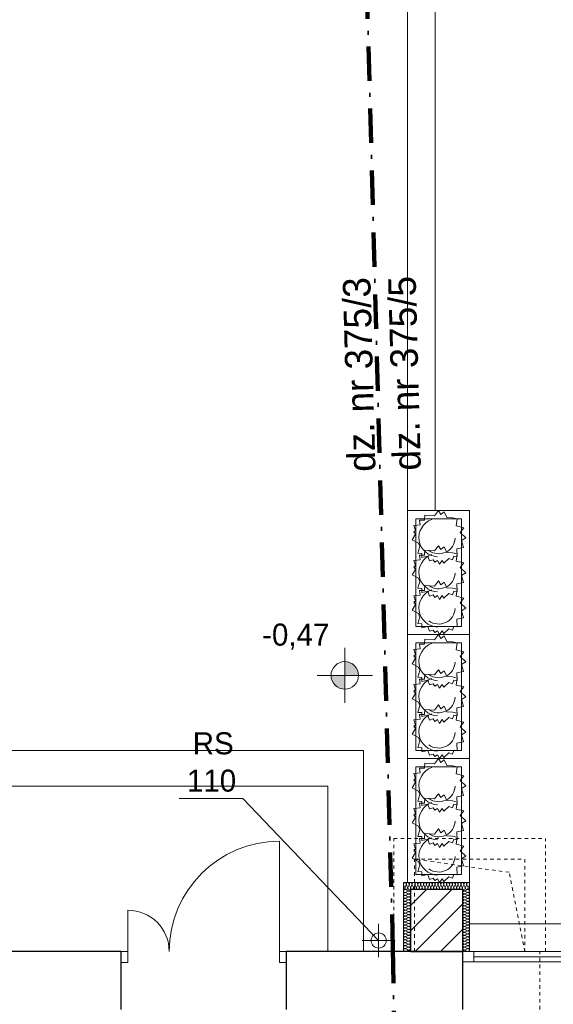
# Model space of a CAD drawing. Extents: x -220425 to -93252, y -20065 to 80294.
# Tile 80 of 103: x -129837 to -125964, y 2262 to 9408. Entities that reach past the tile are written whole.
import ezdxf

# ---------------------------------------------------------------- set-up
doc = ezdxf.new("R2010")
doc.units = 0
doc.header["$MEASUREMENT"] = 0
doc.linetypes.add('Hidden Line', pattern=[50, 25, -25])
doc.linetypes.add('Kreski i kropki', pattern=[450, 250, -100, 0, -100])
for name, color, linetype, lineweight, true_color in [('Arch ocieplenie_Nr_Pióra__24', 7, 'Continuous', 9, 0x029e21), ('Arch okna_Nr_Pióra__4', 7, 'Continuous', 9, 0x029e21), ('Arch wyposarzenie_Nr_Pióra__4', 7, 'Continuous', 9, 0x029e21)]:
    doc.layers.add(name, color=color, linetype=linetype, lineweight=lineweight, true_color=true_color)
for name, color, linetype, lineweight in [('Arch schody_Nr_Pióra__21', 7, 'Continuous', 9), ('Arch wyburzenia_Nr_Pióra__46', 5, 'Continuous', 13), ('Arch ściany nośne_Nr_Pióra__21', 7, 'Continuous', 9), ('Arch ściany nośne_Nr_Pióra__27', 7, 'Continuous', 30), ('INWENT KONST. DREWNIANA_Nr_Pióra__20', 1, 'Continuous', 100), ('INWENT OPISY_Nr_Pióra__21', 7, 'Continuous', 9), ('INWENT RURY SPUSTOWE_Nr_Pióra__21', 7, 'Continuous', 9), ('INWENT RZĘDNE_Nr_Pióra__21', 7, 'Continuous', 9), ('INWENT. DRZWI_Nr_Pióra__5', 7, 'Continuous', 13), ('INWENT.ŚCIANY_Nr_Pióra__1', 7, 'Continuous', 25), ('INWENT.ŚCIANY_Nr_Pióra__101', 8, 'Continuous', 13), ('INWENT.ŚCIANY_Nr_Pióra__5', 7, 'Continuous', 13), ('PODKŁAD', 252, 'Continuous', 35)]:
    doc.layers.add(name, color=color, linetype=linetype, lineweight=lineweight)
doc.styles.add('GENERATED_STYLE_2', font='txt')
doc.styles.add('GENERATED_STYLE_6', font='txt')

# ---------------------------------------------------------------- blocks, each defined once
blk = doc.blocks.new('parter')
at = {"layer": 'Arch ściany nośne_Nr_Pióra__21', "linetype": 'Continuous'}
h = blk.add_hatch(dxfattribs=at)
h.set_pattern_fill('Common_Brick', color=252, style=0, pattern_type=2)
h.set_pattern_definition([(45, (0, 0), (-91.92388, 91.92388), [])])
h.paths.add_polyline_path([(-190482.4, 2644.9), (-190482.4, 3094.9), (-190862.4, 3094.9), (-190862.4, 2644.9)], flags=0)
at = {"layer": 'INWENT RZĘDNE_Nr_Pióra__21', "linetype": 'Continuous'}
for points in [[(-191338.1, 4648.8), (-191238.1, 4648.8), (-191245.7, 4687.1), (-191267.4, 4719.5), (-191299.9, 4741.2), (-191338.1, 4748.8)], [(-191338.1, 4648.8), (-191438.1, 4648.8), (-191430.5, 4610.6), (-191408.8, 4578.1), (-191376.4, 4556.4), (-191338.1, 4548.8)]]:
    blk.add_hatch(color=252, dxfattribs=at).paths.add_polyline_path(points, flags=0)
at = {"layer": 'Arch ocieplenie_Nr_Pióra__24', "color": 252, "linetype": 'Continuous'}
for p, q in [((-190911.5, 3130), (-190902.8, 3109.8)), ((-190901.1, 3109.8), (-190892.4, 3130)), ((-190877.3, 3085), (-190897.5, 3094)), ((-190897.5, 3074.3), (-190877.3, 3083.2)), ((-190890.6, 3130), (-190882, 3109.8)), ((-190880.2, 3109.8), (-190871.5, 3130)), ((-190869.8, 3130), (-190861.1, 3109.8)), ((-190859.3, 3109.8), (-190850.6, 3130)), ((-190848.9, 3130), (-190840.2, 3109.8)), ((-190838.5, 3109.8), (-190829.8, 3130)), ((-190828, 3130), (-190819.3, 3109.8)), ((-190817.6, 3109.8), (-190808.9, 3130)), ((-190807.2, 3130), (-190798.5, 3109.8)), ((-190796.7, 3109.8), (-190788, 3130)), ((-190786.3, 3130), (-190777.6, 3109.8)), ((-190775.9, 3109.8), (-190767.2, 3130)), ((-190765.4, 3130), (-190756.7, 3109.8)), ((-190755, 3109.8), (-190746.3, 3130)), ((-190744.5, 3130), (-190735.9, 3109.8)), ((-190734.1, 3109.8), (-190725.4, 3130)), ((-190723.7, 3130), (-190715, 3109.8)), ((-190713.2, 3109.8), (-190704.6, 3130)), ((-190702.8, 3130), (-190694.1, 3109.8)), ((-190692.4, 3109.8), (-190683.7, 3130)), ((-190681.9, 3130), (-190673.3, 3109.8)), ((-190671.5, 3109.8), (-190662.8, 3130)), ((-190661.1, 3130), (-190652.4, 3109.8)), ((-190650.6, 3109.8), (-190642, 3130)), ((-190640.2, 3130), (-190631.5, 3109.8)), ((-190629.8, 3109.8), (-190621.1, 3130)), ((-190619.3, 3130), (-190610.6, 3109.8)), ((-190608.9, 3109.8), (-190600.2, 3130)), ((-190598.5, 3130), (-190589.8, 3109.8)), ((-190588, 3109.8), (-190579.3, 3130)), ((-190577.6, 3130), (-190568.9, 3109.8)), ((-190567.2, 3109.8), (-190558.5, 3130)), ((-190556.7, 3130), (-190548, 3109.8)), ((-190546.3, 3109.8), (-190537.6, 3130)), ((-190535.9, 3130), (-190527.2, 3109.8)), ((-190525.4, 3109.8), (-190516.7, 3130)), ((-190515, 3130), (-190506.3, 3109.8)), ((-190504.5, 3109.8), (-190495.9, 3130)), ((-190494.1, 3130), (-190485.4, 3109.8)), ((-190483.7, 3109.8), (-190475, 3130)), ((-190473.2, 3130), (-190464.6, 3109.8)), ((-190467.5, 3085), (-190447.3, 3094)), ((-190447.3, 3074.3), (-190467.5, 3083.2)), ((-190462.8, 3109.8), (-190454.1, 3130)), ((-190452.4, 3130), (-190443.7, 3109.8)), ((-190441.9, 3109.8), (-190433.3, 3130)), ((-190877.3, 3063.6), (-190897.5, 3072.5)), ((-190897.5, 3052.9), (-190877.3, 3061.8)), ((-190877.3, 3042.2), (-190897.5, 3051.1)), ((-190897.5, 3031.5), (-190877.3, 3040.4)), ((-190877.3, 3020.8), (-190897.5, 3029.7)), ((-190897.5, 3010), (-190877.3, 3019)), ((-190877.3, 2999.3), (-190897.5, 3008.2)), ((-190467.5, 3063.6), (-190447.3, 3072.5)), ((-190447.3, 3052.9), (-190467.5, 3061.8)), ((-190467.5, 3042.2), (-190447.3, 3051.1)), ((-190447.3, 3031.5), (-190467.5, 3040.4)), ((-190467.5, 3020.8), (-190447.3, 3029.7)), ((-190447.3, 3010), (-190467.5, 3019)), ((-190467.5, 2999.3), (-190447.3, 3008.2)), ((-190897.5, 2988.6), (-190877.3, 2997.5)), ((-190877.3, 2977.9), (-190897.5, 2986.8)), ((-190897.5, 2967.2), (-190877.3, 2976.1)), ((-190877.3, 2956.5), (-190897.5, 2965.4)), ((-190897.5, 2945.8), (-190877.3, 2954.7)), ((-190877.3, 2935), (-190897.5, 2944)), ((-190897.5, 2924.3), (-190877.3, 2933.2)), ((-190447.3, 2988.6), (-190467.5, 2997.5)), ((-190467.5, 2977.9), (-190447.3, 2986.8)), ((-190447.3, 2967.2), (-190467.5, 2976.1)), ((-190467.5, 2956.5), (-190447.3, 2965.4)), ((-190447.3, 2945.8), (-190467.5, 2954.7)), ((-190467.5, 2935), (-190447.3, 2944)), ((-190447.3, 2924.3), (-190467.5, 2933.2)), ((-190877.3, 2913.6), (-190897.5, 2922.5)), ((-190897.5, 2902.9), (-190877.3, 2911.8)), ((-190877.3, 2892.2), (-190897.5, 2901.1)), ((-190897.5, 2881.5), (-190877.3, 2890.4)), ((-190877.3, 2870.8), (-190897.5, 2879.7)), ((-190897.5, 2860), (-190877.3, 2869)), ((-190467.5, 2913.6), (-190447.3, 2922.5)), ((-190447.3, 2902.9), (-190467.5, 2911.8)), ((-190467.5, 2892.2), (-190447.3, 2901.1)), ((-190447.3, 2881.5), (-190467.5, 2890.4)), ((-190467.5, 2870.8), (-190447.3, 2879.7)), ((-190447.3, 2860), (-190467.5, 2869)), ((-190877.3, 2849.3), (-190897.5, 2858.2)), ((-190897.5, 2838.6), (-190877.3, 2847.5)), ((-190877.3, 2827.9), (-190897.5, 2836.8)), ((-190897.5, 2817.2), (-190877.3, 2826.1)), ((-190877.3, 2806.5), (-190897.5, 2815.4)), ((-190897.5, 2795.8), (-190877.3, 2804.7)), ((-190877.3, 2785), (-190897.5, 2794)), ((-190467.5, 2849.3), (-190447.3, 2858.2)), ((-190447.3, 2838.6), (-190467.5, 2847.5)), ((-190467.5, 2827.9), (-190447.3, 2836.8)), ((-190447.3, 2817.2), (-190467.5, 2826.1)), ((-190467.5, 2806.5), (-190447.3, 2815.4)), ((-190447.3, 2795.8), (-190467.5, 2804.7)), ((-190467.5, 2785), (-190447.3, 2794)), ((-190897.5, 2774.3), (-190877.3, 2783.2)), ((-190877.3, 2763.6), (-190897.5, 2772.5)), ((-190897.5, 2752.9), (-190877.3, 2761.8)), ((-190877.3, 2742.2), (-190897.5, 2751.1)), ((-190897.5, 2731.5), (-190877.3, 2740.4)), ((-190877.3, 2720.8), (-190897.5, 2729.7)), ((-190897.5, 2710), (-190877.3, 2719)), ((-190447.3, 2774.3), (-190467.5, 2783.2)), ((-190467.5, 2763.6), (-190447.3, 2772.5)), ((-190447.3, 2752.9), (-190467.5, 2761.8)), ((-190467.5, 2742.2), (-190447.3, 2751.1)), ((-190447.3, 2731.5), (-190467.5, 2740.4)), ((-190467.5, 2720.8), (-190447.3, 2729.7)), ((-190447.3, 2710), (-190467.5, 2719)), ((-190877.3, 2699.3), (-190897.5, 2708.2)), ((-190897.5, 2688.6), (-190877.3, 2697.5)), ((-190877.3, 2677.9), (-190897.5, 2686.8)), ((-190897.5, 2667.2), (-190877.3, 2676.1)), ((-190877.3, 2656.5), (-190897.5, 2665.4)), ((-190897.5, 2645.8), (-190877.3, 2654.7)), ((-190467.5, 2699.3), (-190447.3, 2708.2)), ((-190447.3, 2688.6), (-190467.5, 2697.5)), ((-190467.5, 2677.9), (-190447.3, 2686.8)), ((-190447.3, 2667.2), (-190467.5, 2676.1)), ((-190467.5, 2656.5), (-190447.3, 2665.4)), ((-190447.3, 2645.8), (-190467.5, 2654.7))]:
    blk.add_line(p, q, dxfattribs=at)
for centre, major_axis, ratio, start_param, end_param in [((-190901.9, 3134.2), (0, 10.6), 0.981276, 4.299595, 8.266775), ((-190881.1, 3134.2), (0, 10.6), 0.981276, 4.299595, 8.266775), ((-190860.2, 3134.2), (0, 10.6), 0.981276, 4.299595, 8.266775), ((-190839.3, 3134.2), (0, 10.6), 0.981276, 4.299595, 8.266775), ((-190818.5, 3134.2), (0, 10.6), 0.981276, 4.299595, 8.266775), ((-190797.6, 3134.2), (0, 10.6), 0.981276, 4.299595, 8.266775), ((-190776.7, 3134.2), (0, 10.6), 0.981276, 4.299595, 8.266775), ((-190755.9, 3134.2), (0, 10.6), 0.981276, 4.299595, 8.266775), ((-190735, 3134.2), (0, 10.6), 0.981276, 4.299595, 8.266775), ((-190714.1, 3134.2), (0, 10.6), 0.981276, 4.299595, 8.266775), ((-190693.3, 3134.2), (0, 10.6), 0.981276, 4.299595, 8.266775), ((-190672.4, 3134.2), (0, 10.6), 0.981276, 4.299595, 8.266775), ((-190651.5, 3134.2), (0, 10.6), 0.981276, 4.299595, 8.266775), ((-190630.6, 3134.2), (0, 10.6), 0.981276, 4.299595, 8.266775), ((-190609.8, 3134.2), (0, 10.6), 0.981276, 4.299595, 8.266775), ((-190588.9, 3134.2), (0, 10.6), 0.981276, 4.299595, 8.266775), ((-190568, 3134.2), (0, 10.6), 0.981276, 4.299595, 8.266775), ((-190547.2, 3134.2), (0, 10.6), 0.981276, 4.299595, 8.266775), ((-190526.3, 3134.2), (0, 10.6), 0.981276, 4.299595, 8.266775), ((-190505.4, 3134.2), (0, 10.6), 0.981276, 4.299595, 8.266775), ((-190484.6, 3134.2), (0, 10.6), 0.981276, 4.299595, 8.266775), ((-190463.7, 3134.2), (0, 10.6), 0.981276, 4.299595, 8.266775), ((-190442.8, 3134.2), (0, 10.6), 0.981276, 4.299595, 8.266775), ((-190901.7, 3084.1), (0, 10.7), 0.992498, 5.870392, 9.837571), ((-190901.7, 3062.7), (0, 10.7), 0.992498, 5.870392, 9.837571), ((-190912.4, 3105.5), (0, 10.6), 0.981276, 3.141593, 5.125182), ((-190891.5, 3105.5), (0, 10.6), 0.981276, 1.158004, 5.125183), ((-190870.6, 3105.5), (0, 10.6), 0.981276, 1.158004, 5.125183), ((-190873, 3094.9), (0, 10.7), 0.992498, 2.7288, 4.712389), ((-190873, 3073.4), (0, 10.7), 0.992498, 2.7288, 6.695979), ((-190849.8, 3105.5), (0, 10.6), 0.981276, 1.158004, 5.125183), ((-190828.9, 3105.5), (0, 10.6), 0.981276, 1.158004, 5.125183), ((-190808, 3105.5), (0, 10.6), 0.981276, 1.158004, 5.125183), ((-190787.2, 3105.5), (0, 10.6), 0.981276, 1.158004, 5.125183), ((-190766.3, 3105.5), (0, 10.6), 0.981276, 1.158004, 5.125183), ((-190745.4, 3105.5), (0, 10.6), 0.981276, 1.158004, 5.125183), ((-190724.6, 3105.5), (0, 10.6), 0.981276, 1.158004, 5.125183), ((-190703.7, 3105.5), (0, 10.6), 0.981276, 1.158004, 5.125183), ((-190682.8, 3105.5), (0, 10.6), 0.981276, 1.158004, 5.125183), ((-190661.9, 3105.5), (0, 10.6), 0.981276, 1.158004, 5.125183), ((-190641.1, 3105.5), (0, 10.6), 0.981276, 1.158004, 5.125183), ((-190620.2, 3105.5), (0, 10.6), 0.981276, 1.158004, 5.125183), ((-190599.3, 3105.5), (0, 10.6), 0.981276, 1.158004, 5.125183), ((-190578.5, 3105.5), (0, 10.6), 0.981276, 1.158004, 5.125183), ((-190557.6, 3105.5), (0, 10.6), 0.981276, 1.158004, 5.125183), ((-190536.7, 3105.5), (0, 10.6), 0.981276, 1.158004, 5.125183), ((-190515.9, 3105.5), (0, 10.6), 0.981276, 1.158004, 5.125183), ((-190495, 3105.5), (0, 10.6), 0.981276, 1.158004, 5.125183), ((-190474.1, 3105.5), (0, 10.6), 0.981276, 1.158004, 5.125183), ((-190471.7, 3073.4), (0, 10.7), 0.992498, 5.870392, 9.837571), ((-190471.7, 3094.9), (0, 10.7), 0.992498, 1.570796, 3.554385), ((-190453.3, 3105.5), (0, 10.6), 0.981276, 1.158004, 5.125183), ((-190443, 3084.1), (0, 10.7), 0.992498, 2.728799, 6.695979), ((-190443, 3062.7), (0, 10.7), 0.992498, 2.728799, 6.695979), ((-190432.4, 3105.5), (0, 10.6), 0.981276, 1.158004, 3.141593), ((-190901.7, 3041.3), (0, 10.7), 0.992498, 5.870392, 9.837571), ((-190901.7, 3019.9), (0, 10.7), 0.992498, 5.870392, 9.837571), ((-190901.7, 2998.4), (0, 10.7), 0.992498, 5.870392, 9.837571), ((-190873, 3052), (0, 10.7), 0.992498, 2.7288, 6.695979), ((-190873, 3030.6), (0, 10.7), 0.992498, 2.7288, 6.695979), ((-190873, 3009.1), (0, 10.7), 0.992498, 2.7288, 6.695979), ((-190471.7, 3052), (0, 10.7), 0.992498, 5.870392, 9.837571), ((-190471.7, 3030.6), (0, 10.7), 0.992498, 5.870392, 9.837571), ((-190471.7, 3009.1), (0, 10.7), 0.992498, 5.870392, 9.837571), ((-190443, 3041.3), (0, 10.7), 0.992498, 2.728799, 6.695979), ((-190443, 3019.9), (0, 10.7), 0.992498, 2.728799, 6.695979), ((-190443, 2998.4), (0, 10.7), 0.992498, 2.728799, 6.695979), ((-190901.7, 2977), (0, 10.7), 0.992498, 5.870392, 9.837571), ((-190901.7, 2955.6), (0, 10.7), 0.992498, 5.870392, 9.837571), ((-190901.7, 2934.1), (0, 10.7), 0.992498, 5.870392, 9.837571), ((-190873, 2987.7), (0, 10.7), 0.992498, 2.7288, 6.695979), ((-190873, 2966.3), (0, 10.7), 0.992498, 2.7288, 6.695979), ((-190873, 2944.9), (0, 10.7), 0.992498, 2.7288, 6.695979), ((-190873, 2923.4), (0, 10.7), 0.992498, 2.7288, 6.695979), ((-190471.7, 2987.7), (0, 10.7), 0.992498, 5.870392, 9.837571), ((-190471.7, 2966.3), (0, 10.7), 0.992498, 5.870392, 9.837571), ((-190471.7, 2944.9), (0, 10.7), 0.992498, 5.870392, 9.837571), ((-190471.7, 2923.4), (0, 10.7), 0.992498, 5.870392, 9.837571), ((-190443, 2977), (0, 10.7), 0.992498, 2.728799, 6.695979), ((-190443, 2955.6), (0, 10.7), 0.992498, 2.728799, 6.695979), ((-190443, 2934.1), (0, 10.7), 0.992498, 2.728799, 6.695979), ((-190901.7, 2912.7), (0, 10.7), 0.992498, 5.870392, 9.837571), ((-190901.7, 2891.3), (0, 10.7), 0.992498, 5.870392, 9.837571), ((-190901.7, 2869.9), (0, 10.7), 0.992498, 5.870392, 9.837571), ((-190901.7, 2848.4), (0, 10.7), 0.992498, 5.870392, 9.837571), ((-190873, 2902), (0, 10.7), 0.992498, 2.7288, 6.695979), ((-190873, 2880.6), (0, 10.7), 0.992498, 2.7288, 6.695979), ((-190873, 2859.1), (0, 10.7), 0.992498, 2.7288, 6.695979), ((-190471.7, 2902), (0, 10.7), 0.992498, 5.870392, 9.837571), ((-190471.7, 2880.6), (0, 10.7), 0.992498, 5.870392, 9.837571), ((-190471.7, 2859.1), (0, 10.7), 0.992498, 5.870392, 9.837571), ((-190443, 2912.7), (0, 10.7), 0.992498, 2.728799, 6.695979), ((-190443, 2891.3), (0, 10.7), 0.992498, 2.728799, 6.695979), ((-190443, 2869.9), (0, 10.7), 0.992498, 2.728799, 6.695979), ((-190443, 2848.4), (0, 10.7), 0.992498, 2.728799, 6.695979), ((-190901.7, 2827), (0, 10.7), 0.992498, 5.870392, 9.837571), ((-190901.7, 2805.6), (0, 10.7), 0.992498, 5.870392, 9.837571), ((-190901.7, 2784.1), (0, 10.7), 0.992498, 5.870392, 9.837571), ((-190873, 2837.7), (0, 10.7), 0.992498, 2.7288, 6.695979), ((-190873, 2816.3), (0, 10.7), 0.992498, 2.7288, 6.695979), ((-190873, 2794.9), (0, 10.7), 0.992498, 2.7288, 6.695979), ((-190471.7, 2837.7), (0, 10.7), 0.992498, 5.870392, 9.837571), ((-190471.7, 2816.3), (0, 10.7), 0.992498, 5.870392, 9.837571), ((-190471.7, 2794.9), (0, 10.7), 0.992498, 5.870392, 9.837571), ((-190443, 2827), (0, 10.7), 0.992498, 2.728799, 6.695979), ((-190443, 2805.6), (0, 10.7), 0.992498, 2.728799, 6.695979), ((-190443, 2784.1), (0, 10.7), 0.992498, 2.728799, 6.695979), ((-190901.7, 2762.7), (0, 10.7), 0.992498, 5.870392, 9.837571), ((-190901.7, 2741.3), (0, 10.7), 0.992498, 5.870392, 9.837571), ((-190901.7, 2719.9), (0, 10.7), 0.992498, 5.870392, 9.837571), ((-190873, 2773.4), (0, 10.7), 0.992498, 2.7288, 6.695979), ((-190873, 2752), (0, 10.7), 0.992498, 2.7288, 6.695979), ((-190873, 2730.6), (0, 10.7), 0.992498, 2.7288, 6.695979), ((-190873, 2709.1), (0, 10.7), 0.992498, 2.7288, 6.695979), ((-190471.7, 2773.4), (0, 10.7), 0.992498, 5.870392, 9.837571), ((-190471.7, 2752), (0, 10.7), 0.992498, 5.870392, 9.837571), ((-190471.7, 2730.6), (0, 10.7), 0.992498, 5.870392, 9.837571), ((-190471.7, 2709.1), (0, 10.7), 0.992498, 5.870392, 9.837571), ((-190443, 2762.7), (0, 10.7), 0.992498, 2.728799, 6.695979), ((-190443, 2741.3), (0, 10.7), 0.992498, 2.728799, 6.695979), ((-190443, 2719.9), (0, 10.7), 0.992498, 2.728799, 6.695979), ((-190901.7, 2698.4), (0, 10.7), 0.992498, 5.870392, 9.837571), ((-190901.7, 2677), (0, 10.7), 0.992498, 5.870392, 9.837571), ((-190901.7, 2655.6), (0, 10.7), 0.992498, 5.870392, 9.837571), ((-190873, 2687.7), (0, 10.7), 0.992498, 2.7288, 6.695979), ((-190873, 2666.3), (0, 10.7), 0.992498, 2.7288, 6.695979), ((-190873, 2644.9), (0, 10.7), 0.992498, 4.712389, 6.695979), ((-190471.7, 2687.7), (0, 10.7), 0.992498, 5.870392, 9.837571), ((-190471.7, 2666.3), (0, 10.7), 0.992498, 5.870392, 9.837571), ((-190471.7, 2644.9), (0, 10.7), 0.992498, 5.870392, 7.853982), ((-190443, 2698.4), (0, 10.7), 0.992498, 2.728799, 6.695979), ((-190443, 2677), (0, 10.7), 0.992498, 2.728799, 6.695979), ((-190443, 2655.6), (0, 10.7), 0.992498, 2.728799, 6.695979)]:
    blk.add_ellipse(centre, major_axis=major_axis, ratio=ratio, start_param=start_param, end_param=end_param, dxfattribs=at)
at = {"layer": 'Arch okna_Nr_Pióra__4', "color": 252, "linetype": 'Continuous'}
for p, q in [((-190432.4, 2844.9), (-188222.4, 2844.9)), ((-190482.4, 2644.9), (-188172.4, 2644.9)), ((-190402.4, 2569.9), (-190402.4, 2644.9)), ((-190402.4, 2607.4), (-188252.4, 2607.4)), ((-190482.4, 2569.9), (-188172.4, 2569.9))]:
    blk.add_line(p, q, dxfattribs=at)
at = {"layer": 'Arch schody_Nr_Pióra__21', "color": 252, "linetype": 'Continuous'}
for p, q in [((-190882.4, 10594.9), (-190882.4, 5844.9)), ((-190682.4, 10594.9), (-190682.4, 5844.9)), ((-190432.4, 5844.9), (-190882.4, 5844.9)), ((-190882.4, 5844.9), (-190882.4, 4944.9)), ((-190432.4, 4944.9), (-190432.4, 5844.9)), ((-190822.4, 5784.9), (-190822.4, 5004.9)), ((-190492.4, 5784.9), (-190822.4, 5784.9)), ((-190492.4, 5004.9), (-190492.4, 5784.9)), ((-190822.4, 5004.9), (-190492.4, 5004.9)), ((-190432.4, 4944.9), (-190882.4, 4944.9)), ((-190432.4, 4944.9), (-190882.4, 4944.9)), ((-190882.4, 4944.9), (-190882.4, 4044.9)), ((-190432.4, 4044.9), (-190432.4, 4944.9)), ((-190822.4, 4884.9), (-190822.4, 4104.9)), ((-190492.4, 4884.9), (-190822.4, 4884.9)), ((-190492.4, 4104.9), (-190492.4, 4884.9)), ((-190822.4, 4104.9), (-190492.4, 4104.9)), ((-190432.4, 4044.9), (-190882.4, 4044.9)), ((-190432.4, 4044.9), (-190882.4, 4044.9)), ((-190882.4, 4044.9), (-190882.4, 3144.9)), ((-190432.4, 3144.9), (-190432.4, 4044.9)), ((-190822.4, 3984.9), (-190822.4, 3204.9)), ((-190492.4, 3984.9), (-190822.4, 3984.9)), ((-190492.4, 3204.9), (-190492.4, 3984.9)), ((-190432.4, 3144.9), (-190882.4, 3144.9)), ((-190822.4, 3204.9), (-190492.4, 3204.9))]:
    blk.add_line(p, q, dxfattribs=at)
at = {"layer": 'Arch wyburzenia_Nr_Pióra__46', "color": 252, "linetype": 'Continuous'}
for p, q in [((-190912.4, 3144.9), (-190912.4, 2644.9)), ((-190432.4, 3144.9), (-190912.4, 3144.9)), ((-190432.4, 2644.9), (-190432.4, 3144.9))]:
    blk.add_line(p, q, dxfattribs=at)
at = {"layer": 'Arch wyposarzenie_Nr_Pióra__4', "color": 252, "linetype": 'Continuous'}
for p, q in [((-190760.5, 5783.3), (-190756.5, 5812.4)), ((-190756.5, 5812.4), (-190686.3, 5806.7)), ((-190686.3, 5806.7), (-190658.5, 5844.9)), ((-190658.5, 5844.9), (-190641.8, 5816.5)), ((-190641.8, 5816.5), (-190618.2, 5836)), ((-190618.2, 5836), (-190596.7, 5794.6)), ((-190596.7, 5794.6), (-190555.4, 5793.3)), ((-190555.4, 5793.3), (-190523.2, 5784.5)), ((-190836.8, 5736.8), (-190792.2, 5742.8)), ((-190824.9, 5699.4), (-190836.8, 5736.8)), ((-190797.2, 5776), (-190760.9, 5776.4)), ((-190792.2, 5742.8), (-190797.2, 5776)), ((-190760.9, 5776.4), (-190760.5, 5783.3)), ((-190523.2, 5784.5), (-190530.4, 5733.4)), ((-190530.4, 5733.4), (-190473.2, 5720)), ((-190473.2, 5720), (-190500.8, 5685.4)), ((-190848.3, 5633.8), (-190824.6, 5673)), ((-190837.3, 5691.8), (-190824.9, 5699.4)), ((-190824.6, 5673), (-190837.3, 5691.8)), ((-190500.8, 5685.4), (-190459, 5647.2)), ((-190459, 5647.2), (-190492.4, 5628)), ((-190803.6, 5608.4), (-190848.3, 5633.8)), ((-190807.3, 5535.3), (-190794.2, 5584.1)), ((-190794.2, 5584.1), (-190803.6, 5608.4)), ((-190686.3, 5552.2), (-190658.5, 5590.4)), ((-190658.5, 5590.4), (-190641.8, 5562.1)), ((-190641.8, 5562.1), (-190618.2, 5581.5)), ((-190618.2, 5581.5), (-190596.7, 5540.1)), ((-190476.3, 5578.1), (-190523.9, 5567.6)), ((-190492.4, 5628), (-190476.3, 5578.1)), ((-190778.6, 5534.6), (-190807.3, 5535.3)), ((-190797.2, 5521.6), (-190760.9, 5521.9)), ((-190792.2, 5488.4), (-190797.2, 5521.6)), ((-190779.2, 5504.8), (-190778.6, 5534.6)), ((-190734.9, 5514.6), (-190779.2, 5504.8)), ((-190760.9, 5521.9), (-190760.5, 5528.8)), ((-190760.5, 5528.8), (-190756.5, 5557.9)), ((-190756.5, 5557.9), (-190686.3, 5552.2)), ((-190723.1, 5479.3), (-190734.9, 5514.6)), ((-190596.7, 5540.1), (-190555.4, 5538.8)), ((-190545.8, 5514.1), (-190555.7, 5487.4)), ((-190555.4, 5538.8), (-190523.2, 5530)), ((-190522.6, 5511), (-190545.8, 5514.1)), ((-190523.2, 5530), (-190530.4, 5479)), ((-190523.9, 5567.6), (-190522.6, 5511)), ((-190837.3, 5437.3), (-190824.9, 5444.9)), ((-190824.6, 5418.5), (-190837.3, 5437.3)), ((-190836.8, 5482.4), (-190792.2, 5488.4)), ((-190824.9, 5444.9), (-190836.8, 5482.4)), ((-190696.5, 5487.3), (-190723.1, 5479.3)), ((-190685.4, 5469.8), (-190696.5, 5487.3)), ((-190665.2, 5482.1), (-190685.4, 5469.8)), ((-190649.7, 5455.4), (-190665.2, 5482.1)), ((-190631.6, 5482.3), (-190649.7, 5455.4)), ((-190618.6, 5463.5), (-190631.6, 5482.3)), ((-190582.4, 5496.8), (-190618.6, 5463.5)), ((-190555.7, 5487.4), (-190582.4, 5496.8)), ((-190530.4, 5479), (-190473.2, 5465.6)), ((-190473.2, 5465.6), (-190500.8, 5430.9)), ((-190500.8, 5430.9), (-190459, 5392.7)), ((-190848.3, 5379.4), (-190824.6, 5418.5)), ((-190803.6, 5354), (-190848.3, 5379.4)), ((-190459, 5392.7), (-190492.4, 5373.6)), ((-190492.4, 5373.6), (-190476.3, 5323.7)), ((-190807.3, 5280.8), (-190794.2, 5329.6)), ((-190794.2, 5329.6), (-190803.6, 5354)), ((-190760.5, 5272.7), (-190756.5, 5301.9)), ((-190756.5, 5301.9), (-190686.3, 5296.1)), ((-190686.3, 5296.1), (-190658.5, 5334.3)), ((-190658.5, 5334.3), (-190641.8, 5306)), ((-190641.8, 5306), (-190618.2, 5325.5)), ((-190618.2, 5325.5), (-190596.7, 5284)), ((-190476.3, 5323.7), (-190523.9, 5313.1)), ((-190523.9, 5313.1), (-190522.6, 5256.6)), ((-190836.8, 5226.3), (-190792.2, 5232.3)), ((-190824.9, 5188.8), (-190836.8, 5226.3)), ((-190778.6, 5280.1), (-190807.3, 5280.8)), ((-190797.2, 5265.5), (-190760.9, 5265.8)), ((-190792.2, 5232.3), (-190797.2, 5265.5)), ((-190779.2, 5250.4), (-190778.6, 5280.1)), ((-190734.9, 5260.1), (-190779.2, 5250.4)), ((-190760.9, 5265.8), (-190760.5, 5272.7)), ((-190723.1, 5224.8), (-190734.9, 5260.1)), ((-190696.5, 5232.8), (-190723.1, 5224.8)), ((-190685.4, 5215.3), (-190696.5, 5232.8)), ((-190665.2, 5227.7), (-190685.4, 5215.3)), ((-190649.7, 5200.9), (-190665.2, 5227.7)), ((-190631.6, 5227.8), (-190649.7, 5200.9)), ((-190618.6, 5209), (-190631.6, 5227.8)), ((-190582.4, 5242.4), (-190618.6, 5209)), ((-190596.7, 5284), (-190555.4, 5282.7)), ((-190555.7, 5232.9), (-190582.4, 5242.4)), ((-190545.8, 5259.7), (-190555.7, 5232.9)), ((-190555.4, 5282.7), (-190523.2, 5274)), ((-190522.6, 5256.6), (-190545.8, 5259.7)), ((-190523.2, 5274), (-190530.4, 5222.9)), ((-190530.4, 5222.9), (-190473.2, 5209.5)), ((-190848.3, 5123.3), (-190824.6, 5162.4)), ((-190837.3, 5181.2), (-190824.9, 5188.8)), ((-190824.6, 5162.4), (-190837.3, 5181.2)), ((-190473.2, 5209.5), (-190500.8, 5174.9)), ((-190500.8, 5174.9), (-190459, 5136.7)), ((-190803.6, 5097.9), (-190848.3, 5123.3)), ((-190794.2, 5073.6), (-190803.6, 5097.9)), ((-190459, 5136.7), (-190492.4, 5117.5)), ((-190492.4, 5117.5), (-190476.3, 5067.6)), ((-190807.3, 5024.7), (-190794.2, 5073.6)), ((-190778.6, 5024), (-190807.3, 5024.7)), ((-190779.2, 4994.3), (-190778.6, 5024)), ((-190734.9, 5004), (-190779.2, 4994.3)), ((-190723.1, 4968.8), (-190734.9, 5004)), ((-190545.8, 5003.6), (-190555.7, 4976.8)), ((-190522.6, 5000.5), (-190545.8, 5003.6)), ((-190476.3, 5067.6), (-190523.9, 5057)), ((-190523.9, 5057), (-190522.6, 5000.5)), ((-190696.5, 4976.7), (-190723.1, 4968.8)), ((-190685.4, 4959.2), (-190696.5, 4976.7)), ((-190686.3, 4906.7), (-190658.5, 4944.9)), ((-190665.2, 4971.6), (-190685.4, 4959.2)), ((-190649.7, 4944.9), (-190665.2, 4971.6)), ((-190658.5, 4944.9), (-190641.8, 4916.5)), ((-190631.6, 4971.7), (-190649.7, 4944.9)), ((-190641.8, 4916.5), (-190618.2, 4936)), ((-190618.6, 4952.9), (-190631.6, 4971.7)), ((-190582.4, 4986.3), (-190618.6, 4952.9)), ((-190618.2, 4936), (-190596.7, 4894.6)), ((-190555.7, 4976.8), (-190582.4, 4986.3)), ((-190797.2, 4876), (-190760.9, 4876.4)), ((-190792.2, 4842.8), (-190797.2, 4876)), ((-190760.9, 4876.4), (-190760.5, 4883.3)), ((-190760.5, 4883.3), (-190756.5, 4912.4)), ((-190756.5, 4912.4), (-190686.3, 4906.7)), ((-190596.7, 4894.6), (-190555.4, 4893.3)), ((-190555.4, 4893.3), (-190523.2, 4884.5)), ((-190523.2, 4884.5), (-190530.4, 4833.4)), ((-190837.3, 4791.8), (-190824.9, 4799.4)), ((-190824.6, 4773), (-190837.3, 4791.8)), ((-190836.8, 4836.8), (-190792.2, 4842.8)), ((-190824.9, 4799.4), (-190836.8, 4836.8)), ((-190530.4, 4833.4), (-190473.2, 4820)), ((-190473.2, 4820), (-190500.8, 4785.4)), ((-190848.3, 4733.8), (-190824.6, 4773)), ((-190803.6, 4708.4), (-190848.3, 4733.8)), ((-190500.8, 4785.4), (-190459, 4747.2)), ((-190459, 4747.2), (-190492.4, 4728)), ((-190492.4, 4728), (-190476.3, 4678.1)), ((-190807.3, 4635.3), (-190794.2, 4684.1)), ((-190794.2, 4684.1), (-190803.6, 4708.4)), ((-190760.5, 4628.8), (-190756.5, 4657.9)), ((-190756.5, 4657.9), (-190686.3, 4652.2)), ((-190686.3, 4652.2), (-190658.5, 4690.4)), ((-190658.5, 4690.4), (-190641.8, 4662.1)), ((-190641.8, 4662.1), (-190618.2, 4681.5)), ((-190618.2, 4681.5), (-190596.7, 4640.1)), ((-190476.3, 4678.1), (-190523.9, 4667.6)), ((-190523.9, 4667.6), (-190522.6, 4611)), ((-190836.8, 4582.4), (-190792.2, 4588.4)), ((-190824.9, 4544.9), (-190836.8, 4582.4)), ((-190778.6, 4634.6), (-190807.3, 4635.3)), ((-190797.2, 4621.6), (-190760.9, 4621.9)), ((-190792.2, 4588.4), (-190797.2, 4621.6)), ((-190779.2, 4604.8), (-190778.6, 4634.6)), ((-190734.9, 4614.6), (-190779.2, 4604.8)), ((-190760.9, 4621.9), (-190760.5, 4628.8)), ((-190723.1, 4579.3), (-190734.9, 4614.6)), ((-190696.5, 4587.3), (-190723.1, 4579.3)), ((-190685.4, 4569.8), (-190696.5, 4587.3)), ((-190665.2, 4582.1), (-190685.4, 4569.8)), ((-190649.7, 4555.4), (-190665.2, 4582.1)), ((-190631.6, 4582.3), (-190649.7, 4555.4)), ((-190618.6, 4563.5), (-190631.6, 4582.3)), ((-190582.4, 4596.8), (-190618.6, 4563.5)), ((-190596.7, 4640.1), (-190555.4, 4638.8)), ((-190555.7, 4587.4), (-190582.4, 4596.8)), ((-190545.8, 4614.1), (-190555.7, 4587.4)), ((-190555.4, 4638.8), (-190523.2, 4630)), ((-190522.6, 4611), (-190545.8, 4614.1)), ((-190523.2, 4630), (-190530.4, 4579)), ((-190530.4, 4579), (-190473.2, 4565.6)), ((-190848.3, 4479.4), (-190824.6, 4518.5)), ((-190837.3, 4537.3), (-190824.9, 4544.9)), ((-190824.6, 4518.5), (-190837.3, 4537.3)), ((-190473.2, 4565.6), (-190500.8, 4530.9)), ((-190500.8, 4530.9), (-190459, 4492.7)), ((-190803.6, 4454), (-190848.3, 4479.4)), ((-190794.2, 4429.6), (-190803.6, 4454)), ((-190686.3, 4396.1), (-190658.5, 4434.3)), ((-190658.5, 4434.3), (-190641.8, 4406)), ((-190459, 4492.7), (-190492.4, 4473.6)), ((-190492.4, 4473.6), (-190476.3, 4423.7)), ((-190807.3, 4380.8), (-190794.2, 4429.6)), ((-190778.6, 4380.1), (-190807.3, 4380.8)), ((-190797.2, 4365.5), (-190760.9, 4365.8)), ((-190792.2, 4332.3), (-190797.2, 4365.5)), ((-190779.2, 4350.4), (-190778.6, 4380.1)), ((-190734.9, 4360.1), (-190779.2, 4350.4)), ((-190760.9, 4365.8), (-190760.5, 4372.7)), ((-190760.5, 4372.7), (-190756.5, 4401.9)), ((-190756.5, 4401.9), (-190686.3, 4396.1)), ((-190723.1, 4324.8), (-190734.9, 4360.1)), ((-190641.8, 4406), (-190618.2, 4425.5)), ((-190618.2, 4425.5), (-190596.7, 4384)), ((-190596.7, 4384), (-190555.4, 4382.7)), ((-190545.8, 4359.7), (-190555.7, 4332.9)), ((-190555.4, 4382.7), (-190523.2, 4374)), ((-190522.6, 4356.6), (-190545.8, 4359.7)), ((-190523.2, 4374), (-190530.4, 4322.9)), ((-190476.3, 4423.7), (-190523.9, 4413.1)), ((-190523.9, 4413.1), (-190522.6, 4356.6)), ((-190837.3, 4281.2), (-190824.9, 4288.8)), ((-190836.8, 4326.3), (-190792.2, 4332.3)), ((-190824.9, 4288.8), (-190836.8, 4326.3)), ((-190696.5, 4332.8), (-190723.1, 4324.8)), ((-190685.4, 4315.3), (-190696.5, 4332.8)), ((-190665.2, 4327.7), (-190685.4, 4315.3)), ((-190649.7, 4300.9), (-190665.2, 4327.7)), ((-190631.6, 4327.8), (-190649.7, 4300.9)), ((-190618.6, 4309), (-190631.6, 4327.8)), ((-190582.4, 4342.4), (-190618.6, 4309)), ((-190555.7, 4332.9), (-190582.4, 4342.4)), ((-190530.4, 4322.9), (-190473.2, 4309.5)), ((-190473.2, 4309.5), (-190500.8, 4274.9)), ((-190848.3, 4223.3), (-190824.6, 4262.4)), ((-190803.6, 4197.9), (-190848.3, 4223.3)), ((-190824.6, 4262.4), (-190837.3, 4281.2)), ((-190500.8, 4274.9), (-190459, 4236.7)), ((-190459, 4236.7), (-190492.4, 4217.5)), ((-190492.4, 4217.5), (-190476.3, 4167.6)), ((-190807.3, 4124.7), (-190794.2, 4173.6)), ((-190794.2, 4173.6), (-190803.6, 4197.9)), ((-190476.3, 4167.6), (-190523.9, 4157)), ((-190523.9, 4157), (-190522.6, 4100.5)), ((-190778.6, 4124), (-190807.3, 4124.7)), ((-190779.2, 4094.3), (-190778.6, 4124)), ((-190734.9, 4104), (-190779.2, 4094.3)), ((-190723.1, 4068.8), (-190734.9, 4104)), ((-190696.5, 4076.7), (-190723.1, 4068.8)), ((-190685.4, 4059.2), (-190696.5, 4076.7)), ((-190582.4, 4086.3), (-190618.6, 4052.9)), ((-190555.7, 4076.8), (-190582.4, 4086.3)), ((-190545.8, 4103.6), (-190555.7, 4076.8)), ((-190522.6, 4100.5), (-190545.8, 4103.6)), ((-190760.5, 3983.3), (-190756.5, 4012.4)), ((-190756.5, 4012.4), (-190686.3, 4006.7)), ((-190686.3, 4006.7), (-190658.5, 4044.9)), ((-190665.2, 4071.6), (-190685.4, 4059.2)), ((-190649.7, 4044.9), (-190665.2, 4071.6)), ((-190658.5, 4044.9), (-190641.8, 4016.5)), ((-190631.6, 4071.7), (-190649.7, 4044.9)), ((-190641.8, 4016.5), (-190618.2, 4036)), ((-190618.6, 4052.9), (-190631.6, 4071.7)), ((-190618.2, 4036), (-190596.7, 3994.6)), ((-190836.8, 3936.8), (-190792.2, 3942.8)), ((-190824.9, 3899.4), (-190836.8, 3936.8)), ((-190797.2, 3976), (-190760.9, 3976.4)), ((-190792.2, 3942.8), (-190797.2, 3976)), ((-190760.9, 3976.4), (-190760.5, 3983.3)), ((-190596.7, 3994.6), (-190555.4, 3993.3)), ((-190555.4, 3993.3), (-190523.2, 3984.5)), ((-190523.2, 3984.5), (-190530.4, 3933.4)), ((-190530.4, 3933.4), (-190473.2, 3920)), ((-190848.3, 3833.8), (-190824.6, 3873)), ((-190837.3, 3891.8), (-190824.9, 3899.4)), ((-190824.6, 3873), (-190837.3, 3891.8)), ((-190473.2, 3920), (-190500.8, 3885.4)), ((-190500.8, 3885.4), (-190459, 3847.2)), ((-190803.6, 3808.4), (-190848.3, 3833.8)), ((-190794.2, 3784.1), (-190803.6, 3808.4)), ((-190686.3, 3752.2), (-190658.5, 3790.4)), ((-190658.5, 3790.4), (-190641.8, 3762.1)), ((-190459, 3847.2), (-190492.4, 3828)), ((-190492.4, 3828), (-190476.3, 3778.1)), ((-190807.3, 3735.3), (-190794.2, 3784.1)), ((-190778.6, 3734.6), (-190807.3, 3735.3)), ((-190797.2, 3721.6), (-190760.9, 3721.9)), ((-190792.2, 3688.4), (-190797.2, 3721.6)), ((-190779.2, 3704.8), (-190778.6, 3734.6)), ((-190760.9, 3721.9), (-190760.5, 3728.8)), ((-190760.5, 3728.8), (-190756.5, 3757.9)), ((-190756.5, 3757.9), (-190686.3, 3752.2)), ((-190641.8, 3762.1), (-190618.2, 3781.5)), ((-190618.2, 3781.5), (-190596.7, 3740.1)), ((-190596.7, 3740.1), (-190555.4, 3738.8)), ((-190555.4, 3738.8), (-190523.2, 3730)), ((-190523.2, 3730), (-190530.4, 3679)), ((-190476.3, 3778.1), (-190523.9, 3767.6)), ((-190523.9, 3767.6), (-190522.6, 3711)), ((-190837.3, 3637.3), (-190824.9, 3644.9)), ((-190836.8, 3682.4), (-190792.2, 3688.4)), ((-190824.9, 3644.9), (-190836.8, 3682.4)), ((-190734.9, 3714.6), (-190779.2, 3704.8)), ((-190723.1, 3679.3), (-190734.9, 3714.6)), ((-190696.5, 3687.3), (-190723.1, 3679.3)), ((-190685.4, 3669.8), (-190696.5, 3687.3)), ((-190665.2, 3682.1), (-190685.4, 3669.8)), ((-190649.7, 3655.4), (-190665.2, 3682.1)), ((-190631.6, 3682.3), (-190649.7, 3655.4)), ((-190618.6, 3663.5), (-190631.6, 3682.3)), ((-190582.4, 3696.8), (-190618.6, 3663.5)), ((-190555.7, 3687.4), (-190582.4, 3696.8)), ((-190545.8, 3714.1), (-190555.7, 3687.4)), ((-190522.6, 3711), (-190545.8, 3714.1)), ((-190530.4, 3679), (-190473.2, 3665.6)), ((-190473.2, 3665.6), (-190500.8, 3630.9)), ((-190848.3, 3579.4), (-190824.6, 3618.5)), ((-190803.6, 3554), (-190848.3, 3579.4)), ((-190824.6, 3618.5), (-190837.3, 3637.3)), ((-190500.8, 3630.9), (-190459, 3592.7)), ((-190459, 3592.7), (-190492.4, 3573.6)), ((-190492.4, 3573.6), (-190476.3, 3523.7)), ((-190807.3, 3480.8), (-190794.2, 3529.6)), ((-190794.2, 3529.6), (-190803.6, 3554)), ((-190760.5, 3472.7), (-190756.5, 3501.9)), ((-190756.5, 3501.9), (-190686.3, 3496.1)), ((-190686.3, 3496.1), (-190658.5, 3534.3)), ((-190658.5, 3534.3), (-190641.8, 3506)), ((-190641.8, 3506), (-190618.2, 3525.5)), ((-190618.2, 3525.5), (-190596.7, 3484)), ((-190476.3, 3523.7), (-190523.9, 3513.1)), ((-190523.9, 3513.1), (-190522.6, 3456.6)), ((-190836.8, 3426.3), (-190792.2, 3432.3)), ((-190778.6, 3480.1), (-190807.3, 3480.8)), ((-190797.2, 3465.5), (-190760.9, 3465.8)), ((-190792.2, 3432.3), (-190797.2, 3465.5)), ((-190779.2, 3450.4), (-190778.6, 3480.1)), ((-190734.9, 3460.1), (-190779.2, 3450.4)), ((-190760.9, 3465.8), (-190760.5, 3472.7)), ((-190723.1, 3424.8), (-190734.9, 3460.1)), ((-190696.5, 3432.8), (-190723.1, 3424.8)), ((-190685.4, 3415.3), (-190696.5, 3432.8)), ((-190582.4, 3442.4), (-190618.6, 3409)), ((-190596.7, 3484), (-190555.4, 3482.7)), ((-190555.7, 3432.9), (-190582.4, 3442.4)), ((-190545.8, 3459.7), (-190555.7, 3432.9)), ((-190555.4, 3482.7), (-190523.2, 3474)), ((-190522.6, 3456.6), (-190545.8, 3459.7)), ((-190523.2, 3474), (-190530.4, 3422.9)), ((-190848.3, 3323.3), (-190824.6, 3362.4)), ((-190837.3, 3381.2), (-190824.9, 3388.8)), ((-190824.6, 3362.4), (-190837.3, 3381.2)), ((-190824.9, 3388.8), (-190836.8, 3426.3)), ((-190665.2, 3427.7), (-190685.4, 3415.3)), ((-190649.7, 3400.9), (-190665.2, 3427.7)), ((-190631.6, 3427.8), (-190649.7, 3400.9)), ((-190618.6, 3409), (-190631.6, 3427.8)), ((-190530.4, 3422.9), (-190473.2, 3409.5)), ((-190473.2, 3409.5), (-190500.8, 3374.9)), ((-190500.8, 3374.9), (-190459, 3336.7)), ((-190803.6, 3297.9), (-190848.3, 3323.3)), ((-190794.2, 3273.6), (-190803.6, 3297.9)), ((-190459, 3336.7), (-190492.4, 3317.5)), ((-190492.4, 3317.5), (-190476.3, 3267.6)), ((-190807.3, 3224.7), (-190794.2, 3273.6)), ((-190778.6, 3224), (-190807.3, 3224.7)), ((-190779.2, 3194.3), (-190778.6, 3224)), ((-190476.3, 3267.6), (-190523.9, 3257)), ((-190523.9, 3257), (-190522.6, 3200.5)), ((-190734.9, 3204), (-190779.2, 3194.3)), ((-190723.1, 3168.8), (-190734.9, 3204)), ((-190696.5, 3176.7), (-190723.1, 3168.8)), ((-190685.4, 3159.2), (-190696.5, 3176.7)), ((-190665.2, 3171.6), (-190685.4, 3159.2)), ((-190649.7, 3144.9), (-190665.2, 3171.6)), ((-190631.6, 3171.7), (-190649.7, 3144.9)), ((-190618.6, 3152.9), (-190631.6, 3171.7)), ((-190582.4, 3186.3), (-190618.6, 3152.9)), ((-190555.7, 3176.8), (-190582.4, 3186.3)), ((-190545.8, 3203.6), (-190555.7, 3176.8)), ((-190522.6, 3200.5), (-190545.8, 3203.6))]:
    blk.add_line(p, q, dxfattribs=at)
for centre, major_axis, start_param, end_param in [((-190657.4, 5649.3), (142.6, 0), 1.927535, 4.652962), ((-190657.4, 5649.3), (119.4, 0), 4.078423, 6.243896), ((-190657.4, 5394.9), (142.6, 0), 1.927535, 4.652962), ((-190657.4, 5394.9), (119.4, 0), 4.078423, 6.243896), ((-190657.4, 5138.8), (142.6, 0), 1.927535, 4.652962), ((-190657.4, 5138.8), (119.4, 0), 4.078423, 6.243896), ((-190657.4, 4749.3), (142.6, 0), 1.927535, 4.652962), ((-190657.4, 4749.3), (119.4, 0), 4.078423, 6.243896), ((-190657.4, 4494.9), (142.6, 0), 1.927535, 4.652962), ((-190657.4, 4494.9), (119.4, 0), 4.078423, 6.243896), ((-190657.4, 4238.8), (142.6, 0), 1.927535, 4.652962), ((-190657.4, 4238.8), (119.4, 0), 4.078423, 6.243896), ((-190657.4, 3849.3), (142.6, 0), 1.927535, 4.652962), ((-190657.4, 3849.3), (119.4, 0), 4.078423, 6.243896), ((-190657.4, 3594.9), (142.6, 0), 1.927535, 4.652962), ((-190657.4, 3594.9), (119.4, 0), 4.078423, 6.243896), ((-190657.4, 3338.8), (142.6, 0), 1.927535, 4.652962), ((-190657.4, 3338.8), (119.4, 0), 4.078423, 6.243896)]:
    blk.add_ellipse(centre, major_axis=major_axis, ratio=0.982005, start_param=start_param, end_param=end_param, dxfattribs=at)
at = {"layer": 'Arch ściany nośne_Nr_Pióra__27', "color": 252, "linetype": 'Continuous'}
for p, q in [((-190862.4, 3094.9), (-190862.4, 2644.9)), ((-190482.4, 3094.9), (-190862.4, 3094.9)), ((-190482.4, 2644.9), (-190482.4, 3094.9)), ((-190862.4, 2644.9), (-190482.4, 2644.9))]:
    blk.add_line(p, q, dxfattribs=at)
at = {"layer": 'INWENT KONST. DREWNIANA_Nr_Pióra__20', "color": 252, "linetype": 'Kreski i kropki'}
for q in [(-191354.2, 16110.3), (-190911.7, -3657.5)]:
    blk.add_line((-190988.7, 2664.3), q, dxfattribs=at)
at = {"layer": 'INWENT RURY SPUSTOWE_Nr_Pióra__21', "color": 252, "linetype": 'Continuous'}
for p, q in [((-192539.6, 3756.2), (-192076.9, 3756.2)), ((-192076.9, 3756.2), (-191092.4, 2724.9)), ((-191092.4, 2604.9), (-191092.4, 2844.9)), ((-191212.4, 2724.9), (-190972.4, 2724.9))]:
    blk.add_line(p, q, dxfattribs=at)
blk.add_circle((-191092.4, 2724.9), 55, dxfattribs=at)
at = {"layer": 'INWENT RZĘDNE_Nr_Pióra__21', "color": 252, "linetype": 'Continuous'}
for p, q in [((-191338.1, 4448.8), (-191338.1, 4848.8)), ((-191538.1, 4648.8), (-191138.1, 4648.8))]:
    blk.add_line(p, q, dxfattribs=at)
blk.add_circle((-191338.1, 4648.8), 100, dxfattribs=at)
at = {"layer": 'INWENT. DRZWI_Nr_Pióra__5', "color": 252, "linetype": 'Continuous'}
for p, q in [((-191812.4, 2644.9), (-191812.4, 3444.9)), ((-192912.4, 2644.9), (-192912.4, 2944.9)), ((-192912.4, 2644.9), (-192962.4, 2644.9)), ((-192912.4, 2564.9), (-192912.4, 2644.9)), ((-191812.4, 2564.9), (-191812.4, 2644.9)), ((-191812.4, 2644.9), (-191762.4, 2644.9)), ((-192962.4, 2564.9), (-192912.4, 2564.9)), ((-191762.4, 2564.9), (-191812.4, 2564.9))]:
    blk.add_line(p, q, dxfattribs=at)
for centre, radius, start, end in [((-191812.4, 2644.9), 800, 90, 180), ((-192912.4, 2644.9), 300, 0, 90)]:
    blk.add_arc(centre, radius, start, end, dxfattribs=at)
at = {"layer": 'INWENT.ŚCIANY_Nr_Pióra__1', "color": 252, "linetype": 'Continuous'}
for p, q in [((-192962.4, 2644.9), (-193832.4, 2644.9)), ((-192962.4, 2644.9), (-192962.4, 2224.9)), ((-190482.4, 2644.9), (-191762.4, 2644.9)), ((-191762.4, 2644.9), (-191762.4, 2224.9)), ((-190482.4, 2224.9), (-190482.4, 2644.9))]:
    blk.add_line(p, q, dxfattribs=at)
at = {"layer": 'INWENT.ŚCIANY_Nr_Pióra__101', "color": 252, "linetype": 'Hidden Line'}
for p, q in [((-190982.4, 3464.9), (-189882.4, 3464.9)), ((-190982.4, 2644.9), (-190982.4, 3464.9)), ((-189882.4, 2644.9), (-189882.4, 3464.9)), ((-190832.4, 2644.9), (-190832.4, 3314.9)), ((-190832.4, 3314.9), (-190032.4, 3314.9)), ((-190145.8, 3219.8), (-190832.4, 3314.9)), ((-190032.4, 3314.9), (-190032.4, 2644.9)), ((-190032.4, 2644.9), (-190145.8, 3219.8)), ((-189922.4, 2644.9), (-190482.4, 2644.9)), ((-189922.4, 2224.9), (-189922.4, 2644.9))]:
    blk.add_line(p, q, dxfattribs=at)
at = {"layer": 'INWENT.ŚCIANY_Nr_Pióra__5', "color": 252, "linetype": 'Continuous'}
for p, q in [((-191202.4, 4104.9), (-194692.4, 4104.9)), ((-191202.4, 2644.9), (-191202.4, 4104.9)), ((-191462.4, 3844.9), (-194692.4, 3844.9)), ((-191462.4, 2644.9), (-191462.4, 3844.9))]:
    blk.add_line(p, q, dxfattribs=at)
at = {"layer": 'INWENT OPISY_Nr_Pióra__21', "color": 252, "linetype": 'Continuous', "style": 'GENERATED_STYLE_6'}
for s, p in [('dz. nr 375/3', (-191115.1, 6129)), ('dz. nr 375/5', (-190785.8, 6137.9))]:
    blk.add_text(s, height=200, rotation=91.55688, dxfattribs=at).set_placement(p)
at = {"layer": 'INWENT RURY SPUSTOWE_Nr_Pióra__21', "color": 252, "linetype": 'Continuous', "style": 'GENERATED_STYLE_6'}
for s, p in [('RS', (-192441.6, 4076)), ('110', (-192483.5, 3805.2))]:
    blk.add_text(s, height=160, dxfattribs=at).set_placement(p)
at = {"layer": 'INWENT RZĘDNE_Nr_Pióra__21', "color": 252, "insert": (-191937.8, 4835.1), "char_height": 160, "attachment_point": 7, "style": 'GENERATED_STYLE_2'}
blk.add_mtext('{-0,47}', dxfattribs=at)

msp = doc.modelspace()

# ---------------------------------------------------------------- block references
at = {"layer": 'PODKŁAD'}
msp.add_blockref('parter', (63860.6, 0), dxfattribs=at)
msp.add_blockref('parter', (63860.6, 0), dxfattribs=at)

doc.saveas('drawing.dxf')
